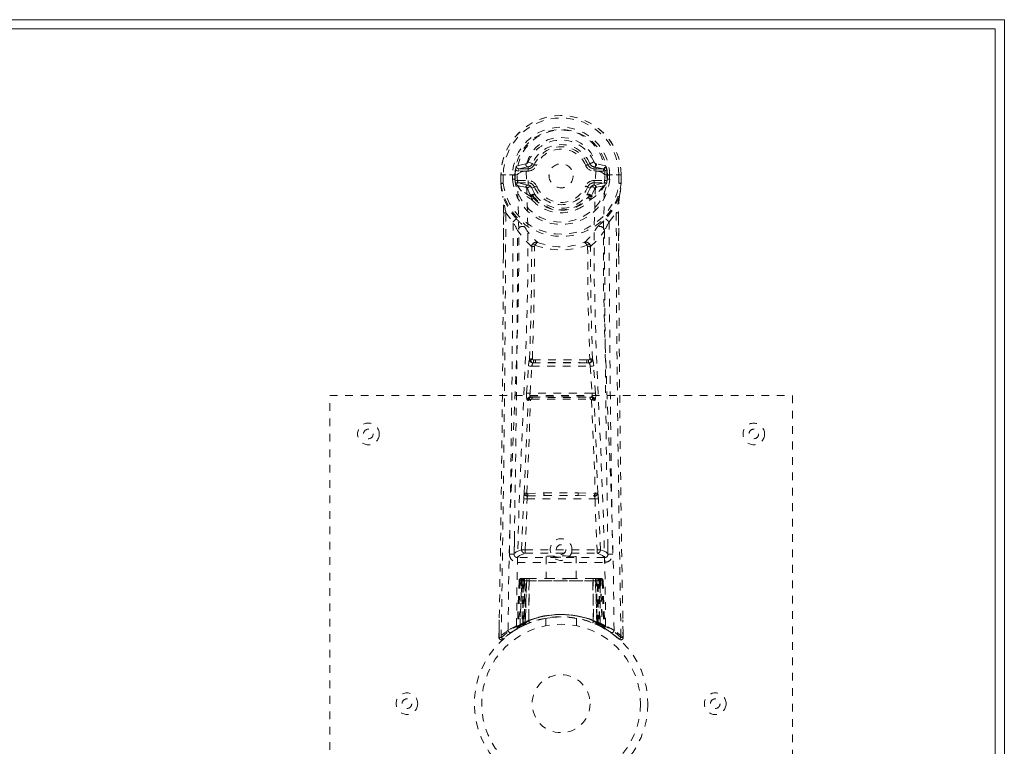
# Model space of a CAD drawing. Header units: inches. Extents: x 9 to 104.5, y 43.6 to 61.3.
# Tile 9 of 9: x 91.8 to 104.5, y 51.9 to 61.3. Entities that reach past the tile are written whole.
import ezdxf

# ---------------------------------------------------------------- set-up
doc = ezdxf.new("R2010")
doc.units = ezdxf.units.IN
doc.header["$MEASUREMENT"] = 0
doc.linetypes.add('SLD-Dashed', pattern=[0.075, 0.05, -0.025])
doc.linetypes.add('SLD-Solid', pattern=[0])

msp = doc.modelspace()

# ---------------------------------------------------------------- linework, layer by layer
at = {"color": 7, "linetype": 'SLD-Solid', "lineweight": 15}
for p, q in [((9.029, 61.306), (104.529, 61.306)), ((104.411, 61.188), (9.147, 61.188)), ((9.147, 61.188), (104.411, 61.188)), ((104.411, 43.674), (104.411, 61.188)), ((104.411, 61.188), (104.411, 43.674)), ((104.529, 61.306), (104.529, 43.556))]:
    msp.add_line(p, q, dxfattribs=at)
at = {"color": 7, "linetype": 'SLD-Dashed', "lineweight": 0}
for p, q in [((98.322, 59.436), (98.2, 59.408)), ((98.23, 59.372), (98.35, 59.396)), ((98.35, 59.396), (98.35, 59.372)), ((98.403, 59.43), (98.406, 59.437)), ((98.406, 59.437), (98.432, 59.427)), ((99.125, 59.427), (99.151, 59.437)), ((99.207, 59.396), (99.327, 59.372)), ((99.207, 59.396), (99.207, 59.372)), ((99.357, 59.408), (99.235, 59.436)), ((97.998, 59.293), (97.998, 59.184)), ((98.001, 59.293), (97.998, 59.293)), ((97.999, 59.293), (97.999, 59.184)), ((98.045, 59.292), (98.001, 59.293)), ((98.028, 59.292), (98.027, 59.184)), ((98.028, 59.292), (98.028, 59.292)), ((98.064, 59.292), (98.045, 59.292)), ((98.21, 59.292), (98.064, 59.292)), ((98.148, 59.236), (98.149, 59.289)), ((98.183, 59.289), (98.178, 59.289)), ((98.178, 59.289), (98.178, 59.237)), ((98.182, 59.222), (98.183, 59.289)), ((98.23, 59.372), (98.23, 59.342)), ((98.35, 59.372), (98.23, 59.372)), ((98.35, 59.342), (98.23, 59.342)), ((98.35, 59.342), (98.35, 59.372)), ((98.622, 59.281), (98.623, 59.296)), ((98.622, 59.275), (98.622, 59.281)), ((99.327, 59.372), (99.207, 59.372)), ((99.207, 59.342), (99.207, 59.372)), ((99.327, 59.342), (99.207, 59.342)), ((99.327, 59.342), (99.327, 59.372)), ((99.347, 59.292), (99.347, 59.292)), ((99.347, 59.292), (99.493, 59.292)), ((99.374, 59.289), (99.379, 59.289)), ((99.375, 59.222), (99.374, 59.289)), ((99.379, 59.237), (99.379, 59.289)), ((99.409, 59.289), (99.409, 59.236)), ((99.409, 59.289), (99.409, 59.289)), ((99.493, 59.292), (99.512, 59.292)), ((99.512, 59.292), (99.556, 59.293)), ((99.53, 59.292), (99.53, 59.293)), ((99.53, 59.184), (99.53, 59.292)), ((99.559, 59.293), (99.556, 59.293)), ((99.558, 59.184), (99.558, 59.293)), ((99.559, 59.293), (99.56, 59.184)), ((97.998, 59.184), (97.998, 59.18)), ((98.178, 59.237), (98.182, 59.222)), ((98.222, 59.151), (98.206, 59.164)), ((98.216, 59.22), (98.216, 59.19)), ((98.216, 59.22), (98.35, 59.22)), ((98.35, 59.16), (98.216, 59.19)), ((98.216, 59.19), (98.35, 59.19)), ((98.222, 59.151), (98.32, 59.131)), ((98.222, 59.151), (98.222, 59.151)), ((98.35, 59.22), (98.35, 59.19)), ((98.35, 59.19), (98.35, 59.16)), ((98.401, 59.122), (98.389, 59.141)), ((99.207, 59.22), (99.207, 59.19)), ((99.207, 59.22), (99.341, 59.22)), ((99.341, 59.19), (99.207, 59.16)), ((99.207, 59.16), (99.207, 59.19)), ((99.207, 59.19), (99.341, 59.19)), ((99.237, 59.131), (99.335, 59.151)), ((99.335, 59.151), (99.351, 59.164)), ((99.341, 59.19), (99.341, 59.22)), ((99.351, 59.164), (99.351, 59.164)), ((99.351, 59.164), (99.351, 59.164)), ((99.379, 59.237), (99.375, 59.222)), ((99.56, 59.18), (99.56, 59.184)), ((98.389, 59.009), (98.389, 59.015)), ((98.432, 59.135), (98.401, 59.122)), ((98.401, 59.122), (98.442, 59.032)), ((98.409, 59.022), (98.409, 59.016)), ((99.115, 59.033), (99.157, 59.122)), ((99.157, 59.122), (99.125, 59.135)), ((99.148, 59.016), (99.149, 59.022)), ((99.168, 59.009), (99.168, 59.015)), ((98.406, 58.966), (98.396, 58.982)), ((99.161, 58.982), (99.152, 58.966)), ((98.03, 58.249), (98.032, 58.803)), ((98.062, 58.801), (98.157, 58.683)), ((99.401, 58.683), (99.495, 58.801)), ((99.525, 58.803), (99.528, 58.236)), ((98.356, 56.813), (98.358, 56.841)), ((98.422, 56.892), (98.445, 56.892)), ((98.425, 56.855), (98.451, 56.855)), ((99.106, 56.855), (98.451, 56.855)), ((99.106, 56.855), (99.132, 56.855)), ((99.112, 56.892), (99.135, 56.892)), ((99.202, 56.813), (99.199, 56.841)), ((98.332, 56.461), (98.356, 56.813)), ((98.377, 56.458), (98.4, 56.81)), ((98.4, 56.81), (99.157, 56.81)), ((99.157, 56.81), (99.181, 56.458)), ((99.225, 56.461), (99.202, 56.813)), ((99.181, 56.458), (98.377, 56.458)), ((95.779, 48.431), (95.779, 56.431)), ((95.779, 56.431), (101.779, 56.431)), ((98.35, 56.366), (98.338, 56.371)), ((98.394, 56.408), (98.383, 56.413)), ((98.383, 56.413), (99.175, 56.413)), ((99.175, 56.413), (99.163, 56.408)), ((99.208, 56.366), (99.219, 56.371)), ((101.779, 56.431), (101.779, 48.431)), ((98.267, 54.429), (98.294, 55.092)), ((98.312, 54.427), (98.339, 55.09)), ((98.339, 55.09), (99.219, 55.09)), ((98.346, 55.156), (98.557, 55.166)), ((98.349, 55.127), (98.56, 55.132)), ((98.56, 55.132), (98.997, 55.132)), ((98.997, 55.132), (99.208, 55.127)), ((99, 55.166), (99.212, 55.156)), ((99.219, 55.09), (99.245, 54.427)), ((99.29, 54.429), (99.263, 55.092)), ((98.173, 54.565), (98.173, 54.379)), ((99.384, 54.379), (99.384, 54.565)), ((98.312, 54.383), (98.312, 54.427)), ((98.312, 54.427), (99.245, 54.427)), ((99.245, 54.383), (99.245, 54.427)), ((99.343, 54.326), (98.214, 54.326)), ((98.214, 54.326), (98.214, 54.265)), ((98.312, 54.383), (99.245, 54.383)), ((98.584, 54.341), (98.584, 54.056)), ((98.974, 54.056), (98.974, 54.341)), ((99.343, 54.265), (99.343, 54.326)), ((98.214, 54.265), (99.343, 54.265)), ((98.266, 54.056), (98.244, 53.441)), ((98.332, 54.056), (98.266, 54.056)), ((98.303, 54.056), (98.296, 54.056)), ((98.304, 54.056), (98.304, 53.485)), ((98.313, 53.476), (98.332, 54.056)), ((98.313, 53.49), (98.313, 54.056)), ((98.313, 54.056), (98.328, 54.056)), ((98.334, 54.056), (98.314, 53.476)), ((98.363, 54.056), (98.334, 54.056)), ((98.359, 53.506), (98.363, 54.056)), ((98.366, 54.056), (98.36, 53.506)), ((98.366, 54.056), (98.363, 54.056)), ((98.662, 54.056), (98.366, 54.056)), ((98.896, 54.056), (98.662, 54.056)), ((99.191, 54.056), (98.896, 54.056)), ((99.197, 53.506), (99.191, 54.056)), ((99.194, 54.056), (99.191, 54.056)), ((99.223, 54.056), (99.194, 54.056)), ((99.194, 54.056), (99.199, 53.506)), ((99.244, 53.476), (99.223, 54.056)), ((99.225, 54.056), (99.223, 54.056)), ((99.225, 54.056), (99.245, 53.476)), ((99.291, 54.056), (99.225, 54.056)), ((99.229, 54.056), (99.244, 54.056)), ((99.244, 54.056), (99.244, 53.49)), ((99.253, 53.485), (99.253, 54.056)), ((99.291, 54.056), (99.313, 53.441)), ((98.233, 54.027), (98.212, 53.422)), ((98.247, 54.027), (98.226, 53.43)), ((98.247, 54.027), (98.233, 54.027)), ((98.272, 54.027), (98.272, 53.47)), ((98.282, 54.027), (98.272, 54.027)), ((98.282, 54.027), (99.276, 54.027)), ((98.282, 53.475), (98.282, 54.027)), ((98.285, 53.477), (98.286, 54.027)), ((98.286, 54.027), (98.295, 54.027)), ((98.295, 54.027), (98.295, 53.481)), ((99.262, 54.027), (98.295, 54.027)), ((99.262, 53.481), (99.262, 54.027)), ((99.262, 54.027), (99.271, 54.027)), ((99.271, 54.027), (99.272, 53.477)), ((99.285, 54.027), (99.276, 54.027)), ((99.276, 54.027), (99.276, 53.475)), ((99.285, 53.47), (99.285, 54.027)), ((99.311, 54.027), (99.332, 53.43)), ((99.324, 54.027), (99.311, 54.027)), ((99.324, 54.027), (99.345, 53.422)), ((97.976, 53.52), (97.972, 53.29)), ((98.579, 53.539), (98.579, 53.442)), ((98.979, 53.442), (98.979, 53.539)), ((99.585, 53.29), (99.581, 53.52)), ((98.198, 53.397), (98.211, 53.405)), ((98.212, 53.422), (98.226, 53.43)), ((98.229, 53.415), (98.217, 53.409)), ((98.229, 53.415), (98.296, 53.45)), ((98.244, 53.441), (98.313, 53.476)), ((98.272, 53.47), (98.282, 53.475)), ((98.285, 53.445), (98.272, 53.47)), ((98.295, 53.481), (98.285, 53.477)), ((98.294, 53.449), (98.285, 53.445)), ((98.296, 53.45), (98.297, 53.45)), ((98.304, 53.485), (98.313, 53.49)), ((98.316, 53.459), (98.304, 53.485)), ((98.314, 53.476), (98.313, 53.476)), ((98.325, 53.463), (98.316, 53.459)), ((98.36, 53.506), (98.359, 53.506)), ((98.362, 53.479), (98.364, 53.479)), ((99.194, 53.479), (99.195, 53.479)), ((99.199, 53.506), (99.197, 53.506)), ((99.244, 53.49), (99.232, 53.463)), ((99.253, 53.485), (99.241, 53.459)), ((99.244, 53.49), (99.253, 53.485)), ((99.245, 53.476), (99.244, 53.476)), ((99.245, 53.476), (99.313, 53.441)), ((99.262, 53.481), (99.25, 53.455)), ((99.272, 53.477), (99.26, 53.451)), ((99.261, 53.45), (99.262, 53.45)), ((99.272, 53.477), (99.262, 53.481)), ((99.262, 53.45), (99.276, 53.442)), ((99.276, 53.475), (99.263, 53.449)), ((99.273, 53.445), (99.263, 53.449)), ((99.285, 53.47), (99.273, 53.445)), ((99.276, 53.475), (99.285, 53.47)), ((99.281, 53.44), (99.328, 53.415)), ((99.332, 53.43), (99.345, 53.422)), ((99.341, 53.41), (99.354, 53.402)), ((99.346, 53.405), (99.36, 53.397)), ((97.972, 53.29), (97.973, 53.347)), ((97.975, 53.347), (97.974, 53.29)), ((98.033, 53.277), (98.022, 53.267)), ((98.14, 53.36), (98.081, 53.317)), ((99.535, 53.267), (99.524, 53.277)), ((99.583, 53.29), (99.582, 53.36)), ((99.584, 53.36), (99.585, 53.29))]:
    msp.add_line(p, q, dxfattribs=at)
at = {"color": 7, "linetype": 'SLD-Dashed', "lineweight": 0, "flags": 128}
for points in [[(99.231, 59.345), (99.226, 59.427), (99.204, 59.507), (99.163, 59.583), (99.107, 59.649), (99.037, 59.704), (98.957, 59.745), (98.87, 59.77), (98.779, 59.778), (98.688, 59.77), (98.601, 59.745), (98.52, 59.704), (98.45, 59.649), (98.394, 59.583), (98.354, 59.507), (98.331, 59.427), (98.327, 59.345)], [(98.406, 59.437), (98.404, 59.438), (98.398, 59.441), (98.39, 59.444), (98.381, 59.448), (98.371, 59.452), (98.362, 59.456), (98.355, 59.459), (98.351, 59.46)], [(98.46, 59.415), (98.454, 59.417), (98.449, 59.419), (98.445, 59.421), (98.44, 59.423), (98.437, 59.424), (98.434, 59.426), (98.433, 59.426), (98.432, 59.427)], [(99.098, 59.415), (99.103, 59.417), (99.108, 59.419), (99.113, 59.421), (99.117, 59.423), (99.12, 59.424), (99.123, 59.426), (99.125, 59.426), (99.125, 59.427)], [(97.998, 59.293), (97.998, 59.293), (97.999, 59.293), (98.002, 59.293), (98.005, 59.293), (98.01, 59.293), (98.015, 59.293), (98.021, 59.292), (98.028, 59.292)], [(98.091, 53.384), (98.1, 54.139), (98.119, 54.892), (98.147, 55.642), (98.179, 56.387), (98.209, 57.126), (98.228, 57.857), (98.23, 58.58), (98.21, 59.292)], [(98.23, 59.342), (98.207, 59.346), (98.188, 59.359)], [(98.2, 53.439), (98.21, 54.193), (98.232, 54.946), (98.262, 55.695), (98.296, 56.44), (98.327, 57.178), (98.347, 57.909), (98.348, 58.632), (98.327, 59.344)], [(98.255, 59.326), (98.227, 59.31), (98.211, 59.292)], [(98.327, 59.345), (98.288, 59.337), (98.255, 59.326)], [(98.327, 59.344), (98.327, 59.344), (98.327, 59.345)], [(99.23, 59.344), (99.209, 58.632), (99.21, 57.909), (99.23, 57.178), (99.261, 56.44), (99.295, 55.695), (99.325, 54.946), (99.347, 54.193), (99.357, 53.439)], [(99.231, 59.345), (99.23, 59.344), (99.23, 59.344)], [(99.302, 59.326), (99.269, 59.337), (99.231, 59.345)], [(99.347, 59.292), (99.33, 59.31), (99.302, 59.326)], [(99.369, 59.359), (99.35, 59.346), (99.327, 59.342)], [(99.466, 53.384), (99.458, 54.139), (99.438, 54.892), (99.41, 55.642), (99.378, 56.387), (99.348, 57.126), (99.329, 57.857), (99.328, 58.58), (99.347, 59.292)], [(99.379, 59.289), (99.382, 59.289), (99.389, 59.289), (99.398, 59.289), (99.409, 59.289)], [(99.53, 59.292), (99.536, 59.293), (99.542, 59.293), (99.547, 59.293), (99.552, 59.293), (99.556, 59.293), (99.558, 59.293), (99.559, 59.293), (99.559, 59.293)], [(98.027, 59.184), (98.021, 59.184), (98.015, 59.184), (98.01, 59.184), (98.005, 59.184), (98.001, 59.184), (97.999, 59.184), (97.997, 59.184), (97.998, 59.184)], [(97.998, 59.184), (98.008, 59.09), (98.021, 59.017)], [(98.027, 59.184), (98.022, 59.183), (98.017, 59.182), (98.012, 59.182), (98.007, 59.181), (98.004, 59.181), (98.001, 59.18), (97.999, 59.18), (97.998, 59.18)], [(97.998, 59.18), (98.009, 59.082), (98.023, 59.006)], [(98.184, 59.211), (98.199, 59.218), (98.216, 59.22)], [(98.191, 59.177), (98.197, 59.173), (98.206, 59.164)], [(98.389, 59.009), (98.299, 59.069), (98.222, 59.151)], [(98.46, 59.147), (98.454, 59.145), (98.449, 59.143), (98.445, 59.141), (98.44, 59.139), (98.437, 59.138), (98.434, 59.136), (98.433, 59.136), (98.432, 59.135)], [(99.098, 59.147), (99.103, 59.145), (99.108, 59.143), (99.113, 59.141), (99.117, 59.139), (99.12, 59.138), (99.123, 59.136), (99.125, 59.136), (99.125, 59.135)], [(99.335, 59.151), (99.259, 59.069), (99.168, 59.009)], [(99.341, 59.22), (99.358, 59.218), (99.374, 59.211)], [(99.351, 59.164), (99.357, 59.17), (99.366, 59.177)], [(99.56, 59.184), (99.56, 59.184), (99.559, 59.184), (99.556, 59.184), (99.552, 59.184), (99.548, 59.184), (99.542, 59.184), (99.536, 59.184), (99.53, 59.184)], [(99.56, 59.18), (99.559, 59.18), (99.557, 59.18), (99.554, 59.181), (99.55, 59.181), (99.546, 59.182), (99.541, 59.182), (99.535, 59.183), (99.53, 59.184)], [(99.534, 59.006), (99.548, 59.082), (99.56, 59.18)], [(98.021, 59.017), (98.021, 59.011), (98.023, 59.006)], [(98.343, 59.112), (98.332, 59.126), (98.32, 59.131)], [(98.389, 59.015), (98.365, 59.058), (98.343, 59.112)], [(98.403, 59.038), (98.413, 59.042), (98.423, 59.042)], [(98.42, 58.99), (98.412, 59.002), (98.409, 59.016)], [(98.442, 59.032), (98.437, 59.035), (98.429, 59.035), (98.42, 59.032), (98.411, 59.026)], [(99.147, 59.026), (99.137, 59.032), (99.128, 59.035), (99.12, 59.035), (99.115, 59.032)], [(99.134, 59.042), (99.144, 59.042), (99.154, 59.038)], [(99.148, 59.016), (99.145, 59.002), (99.138, 58.99)], [(99.168, 59.015), (99.192, 59.058), (99.214, 59.112)], [(99.214, 59.112), (99.225, 59.126), (99.237, 59.131)], [(99.534, 59.006), (99.536, 59.011), (99.536, 59.017)], [(98.199, 58.72), (98.099, 58.848), (98.023, 59.006)], [(98.396, 58.982), (98.394, 58.986), (98.389, 59.009)], [(99.168, 59.009), (99.164, 58.986), (99.161, 58.982)], [(99.534, 59.006), (99.458, 58.848), (99.358, 58.72)], [(98.032, 58.803), (98.032, 58.803), (98.033, 58.802), (98.035, 58.802), (98.039, 58.802), (98.044, 58.801), (98.05, 58.801), (98.056, 58.801), (98.062, 58.801)], [(98.034, 58.802), (98.033, 58.429), (98.033, 58.248)], [(99.525, 58.803), (99.525, 58.803), (99.524, 58.802), (99.522, 58.802), (99.518, 58.802), (99.513, 58.801), (99.507, 58.801), (99.501, 58.801), (99.495, 58.801)], [(99.495, 58.801), (99.497, 58.03), (99.501, 57.262), (99.509, 56.496), (99.518, 55.731), (99.521, 55.537), (99.524, 55.339), (99.526, 55.17), (99.529, 54.983), (99.53, 54.905), (99.531, 54.824), (99.533, 54.741), (99.534, 54.666), (99.534, 54.646), (99.535, 54.612), (99.535, 54.565), (99.536, 54.503), (99.538, 54.416), (99.539, 54.31), (99.541, 54.187), (99.543, 54.045), (99.545, 53.921), (99.547, 53.822), (99.548, 53.728), (99.552, 53.492), (99.555, 53.289)], [(99.525, 58.235), (99.524, 58.46), (99.524, 58.802)], [(98.396, 58.363), (98.297, 58.459), (98.216, 58.565)], [(98.296, 58.628), (98.305, 58.619), (98.31, 58.613)], [(99.161, 58.363), (99.26, 58.459), (99.341, 58.565)], [(99.262, 58.628), (99.253, 58.619), (99.248, 58.613)], [(98.444, 58.378), (98.438, 58.385), (98.431, 58.391), (98.423, 58.393), (98.416, 58.392), (98.408, 58.388), (98.402, 58.382), (98.398, 58.373), (98.396, 58.363)], [(99.161, 58.363), (99.159, 58.373), (99.155, 58.382), (99.149, 58.388), (99.142, 58.392), (99.134, 58.393), (99.126, 58.391), (99.119, 58.385), (99.113, 58.378)], [(98.371, 56.899), (98.392, 57.631), (98.398, 58.355)], [(98.406, 56.905), (98.428, 57.64), (98.434, 58.366)], [(99.123, 58.366), (99.129, 57.64), (99.151, 56.905)], [(99.186, 56.899), (99.165, 57.631), (99.159, 58.355)], [(98.356, 56.813), (98.36, 56.813), (98.371, 56.812), (98.385, 56.811), (98.4, 56.81)], [(99.157, 56.81), (99.172, 56.811), (99.187, 56.812), (99.197, 56.813), (99.202, 56.813)], [(98.332, 56.461), (98.337, 56.46), (98.347, 56.46), (98.362, 56.459), (98.377, 56.458)], [(99.181, 56.458), (99.189, 56.458), (99.196, 56.459), (99.204, 56.459), (99.21, 56.46), (99.216, 56.46), (99.22, 56.46), (99.223, 56.46), (99.225, 56.461)], [(98.301, 55.16), (98.325, 55.765), (98.35, 56.366)], [(98.335, 55.163), (98.359, 55.769), (98.384, 56.372)], [(98.384, 56.372), (98.377, 56.376), (98.372, 56.382), (98.369, 56.388), (98.369, 56.394), (98.372, 56.4), (98.378, 56.404), (98.385, 56.407), (98.394, 56.408)], [(99.163, 56.408), (99.172, 56.407), (99.179, 56.404), (99.185, 56.4), (99.188, 56.394), (99.188, 56.388), (99.185, 56.382), (99.18, 56.376), (99.173, 56.372)], [(99.173, 56.372), (99.199, 55.769), (99.223, 55.163)], [(99.256, 55.16), (99.233, 55.765), (99.208, 56.366)], [(98.294, 55.092), (98.299, 55.091), (98.309, 55.091), (98.323, 55.09), (98.339, 55.09)], [(98.557, 55.166), (98.779, 55.166), (99, 55.166)], [(98.56, 55.132), (98.779, 55.132), (98.997, 55.132)], [(99.219, 55.09), (99.234, 55.09), (99.248, 55.091), (99.259, 55.091), (99.263, 55.092)], [(98.267, 54.429), (98.196, 54.4), (98.169, 54.371)], [(98.267, 54.429), (98.272, 54.429), (98.282, 54.428), (98.296, 54.428), (98.312, 54.427)], [(99.245, 54.427), (99.261, 54.428), (99.275, 54.428), (99.285, 54.429), (99.29, 54.429)], [(99.388, 54.371), (99.361, 54.4), (99.29, 54.429)], [(98.214, 54.326), (98.241, 54.354), (98.312, 54.383)], [(99.245, 54.383), (99.316, 54.354), (99.343, 54.326)], [(98.896, 54.056), (98.779, 54.047), (98.662, 54.056)], [(98.233, 54.027), (98.236, 54.027), (98.244, 54.027), (98.257, 54.027), (98.272, 54.027)], [(98.286, 54.027), (98.271, 54.027), (98.259, 54.027), (98.25, 54.027), (98.247, 54.027)], [(99.311, 54.027), (99.307, 54.027), (99.299, 54.027), (99.286, 54.027), (99.271, 54.027)], [(99.285, 54.027), (99.3, 54.027), (99.313, 54.027), (99.321, 54.027), (99.324, 54.027)], [(98.581, 53.539), (98.58, 53.538), (98.598, 53.541), (98.636, 53.547), (98.69, 53.553), (98.755, 53.556), (98.779, 53.556)], [(98.2, 53.398), (98.199, 53.398), (98.198, 53.397)], [(98.211, 53.405), (98.213, 53.407), (98.219, 53.41)], [(98.282, 53.475), (98.286, 53.465), (98.291, 53.457), (98.293, 53.451), (98.294, 53.449)], [(98.298, 53.451), (98.297, 53.453), (98.294, 53.458), (98.29, 53.467), (98.285, 53.477)], [(98.307, 53.455), (98.306, 53.457), (98.304, 53.463), (98.3, 53.471), (98.295, 53.481)], [(98.313, 53.49), (98.318, 53.48), (98.322, 53.471), (98.324, 53.465), (98.325, 53.463)], [(98.393, 53.489), (98.373, 53.483), (98.36, 53.478)], [(99.273, 53.446), (99.296, 53.433), (99.319, 53.42)], [(99.296, 53.433), (99.304, 53.429), (99.309, 53.43), (99.31, 53.436), (99.312, 53.442)], [(97.975, 53.29), (97.977, 53.282), (97.981, 53.275), (97.986, 53.268), (97.992, 53.263), (97.999, 53.26), (98.007, 53.26), (98.014, 53.262), (98.02, 53.266)]]:
    msp.add_lwpolyline(points, dxfattribs=at)
at = {"color": 7, "linetype": 'SLD-Dashed', "lineweight": 0}
for centre, radius in [((98.779, 59.281), 0.156), ((96.279, 55.931), 0.141), ((96.279, 55.931), 0.0625), ((101.279, 55.931), 0.14), ((101.279, 55.931), 0.0625), ((98.779, 54.431), 0.141), ((98.779, 54.431), 0.0625), ((98.779, 52.431), 1.125), ((98.779, 52.431), 1.03), ((98.779, 52.431), 0.376), ((96.779, 52.431), 0.14), ((100.779, 52.431), 0.141), ((96.779, 52.431), 0.0625), ((100.779, 52.431), 0.0625)]:
    msp.add_circle(centre, radius, dxfattribs=at)
for centre, radius, start, end in [((98.779, 59.281), 0.781, 0.8627, 179.1373), ((98.779, 59.281), 0.781, 0.8691, 180), ((98.779, 59.281), 0.751, 0.89, 179.1371), ((98.779, 59.281), 0.63, 0.7178, 179.2822), ((98.779, 59.281), 0.6, 0.7178, 179.2822), ((98.779, 59.307), 0.568, 358.4775, 181.5214), ((98.779, 59.281), 0.463, 22.774, 157.226), ((98.779, 59.281), 0.404, 22.774, 157.226), ((98.779, 59.281), 0.376, 22.774, 157.226), ((98.779, 59.281), 0.346, 22.7736, 157.2264), ((98.42, 59.328), 0.234, 159.9791, 172.4267), ((98.229, 59.402), 0.0298, 167.7259, 271.388), ((98.351, 59.426), 0.0301, 161.8388, 268.7973), ((98.313, 59.476), 0.0413, 282.1434, 337.4884), ((98.344, 59.464), 0.0676, 275.0401, 330.0566), ((98.35, 59.461), 0.089, 270, 337.226), ((98.35, 59.461), 0.119, 270.0002, 337.2254), ((99.207, 59.461), 0.119, 202.777, 269.9975), ((99.207, 59.461), 0.089, 202.774, 270), ((97.524, 63.391), 4.275, 292.3759, 293.1728), ((99.213, 59.464), 0.0675, 202.9119, 264.9873), ((99.244, 59.476), 0.0412, 202.4926, 257.8666), ((99.207, 59.426), 0.0301, 271.1934, 18.1705), ((99.328, 59.402), 0.0298, 268.6123, 12.2826), ((99.138, 59.328), 0.234, 7.5692, 20.0352), ((98.179, 60.565), 1.277, 268.615, 269.9504), ((98.779, 59.281), 0.596, 172.4937, 179.2563), ((98.779, 59.281), 0.596, 0.7437, 7.5062), ((98.779, 59.281), 0.787, 187.3679, 352.6321), ((98.779, 59.281), 0.758, 187.3678, 352.6322), ((98.179, 58.635), 0.601, 90.0171, 92.8682), ((98.779, 59.281), 0.632, 184.1188, 355.8812), ((98.779, 59.281), 0.602, 184.2517, 355.7483), ((98.779, 59.281), 0.599, 185.6401, 186.7432), ((98.27, 59.212), 0.0865, 180.8428, 203.6259), ((98.216, 59.16), 0.0305, 89.4529, 144.3678), ((98.67, 59.431), 0.535, 209.85, 240.3543), ((98.35, 59.13), 0.0299, 90.8804, 178.3735), ((98.35, 59.101), 0.119, 22.7743, 89.9997), ((98.35, 59.101), 0.089, 22.774, 90), ((98.349, 59.11), 0.0502, 37.9768, 89.2774), ((98.779, 59.281), 0.346, 202.7736, 337.2264), ((99.207, 59.101), 0.119, 90.0027, 157.2233), ((99.207, 59.101), 0.089, 90, 157.226), ((98.889, 59.429), 0.532, 299.5725, 330.2103), ((99.213, 59.1), 0.06, 95.0567, 158.6856), ((99.207, 59.13), 0.0299, 1.6315, 89.1237), ((99.342, 59.16), 0.0305, 35.6391, 90.5401), ((99.251, 59.22), 0.123, 339.7631, 355.7682), ((98.779, 59.281), 0.599, 353.2568, 354.3599), ((99.379, 58.635), 0.601, 87.1318, 89.9829), ((98.294, 59.278), 1.269, 348.1248, 355.7613), ((96.615, 58.838), 1.418, 358.6015, 7.2398), ((98.374, 59.107), 0.0308, 30.2826, 170.745), ((98.419, 59.012), 0.03, 122.9802, 175.3961), ((98.408, 58.993), 0.0285, 88.8481, 131.3301), ((98.408, 58.987), 0.0285, 88.8329, 131.2901), ((97.82, 58.632), 0.711, 33.72, 34.8329), ((98.413, 59.022), 0.00484, 125.7094, 184.3117), ((98.779, 59.293), 0.455, 215.9728, 324.0272), ((98.423, 59.02), 0.0228, 34.1488, 90.4645), ((98.779, 59.281), 0.376, 202.774, 337.226), ((98.779, 59.272), 0.413, 215.4711, 324.5333), ((98.779, 59.281), 0.157, 264.8878, 285.7451), ((99.134, 59.02), 0.0228, 89.5586, 145.8592), ((99.646, 58.694), 0.599, 145.0626, 146.3817), ((99.144, 59.022), 0.00484, 355.6922, 54.2806), ((99.149, 58.987), 0.0285, 48.7091, 91.1768), ((99.149, 58.993), 0.0285, 48.6686, 91.1473), ((99.138, 59.012), 0.0298, 4.4852, 57.2628), ((99.183, 59.107), 0.0308, 9.2225, 149.759), ((100.96, 58.837), 1.435, 172.8135, 181.3452), ((92.42, 57.836), 5.724, 9.7012, 11.7925), ((98.435, 58.965), 0.029, 120.9428, 178.6374), ((98.726, 59.231), 0.416, 219.698, 248.2169), ((98.779, 59.323), 0.49, 222.8678, 317.1323), ((98.831, 59.232), 0.417, 291.8211, 320.2648), ((99.123, 58.965), 0.029, 1.3325, 59.0861), ((105.129, 57.838), 5.716, 168.2046, 170.299), ((-316.176, 60.53), 414.241, 358.99847, 359.76085), ((98.779, 59.305), 0.504, 245.7102, 294.2903), ((-204.28, 59.858), 302.439, 358.96044, 359.77733), ((98.409, 58.436), 0.353, 126.3643, 135.6172), ((95.707, 57.379), 2.775, 25.3073, 28.033), ((99.771, 60.267), 2.205, 224.5503, 228.0036), ((97.788, 60.265), 2.202, 311.9941, 315.4516), ((101.875, 57.366), 2.803, 151.9806, 154.6791), ((99.149, 58.437), 0.352, 44.3703, 53.642), ((388.442, 59.711), 289.043, 180.2038, 181.05856), ((-192.333, 59.708), 290.551, 358.9476, 359.77464), ((98.276, 58.563), 0.0607, 56.7571, 177.6488), ((99.05, 59.066), 0.868, 211.4435, 228.4861), ((98.508, 59.066), 0.867, 311.5108, 328.5611), ((99.281, 58.563), 0.0607, 2.3548, 123.2451), ((389.971, 59.709), 290.632, 180.22548, 181.05229), ((98.457, 58.358), 0.0607, 72.6718, 175.3813), ((98.448, 58.364), 0.014, 105.6343, 172.1879), ((98.503, 58.362), 0.0613, 117.5815, 165.126), ((98.779, 59.291), 0.972, 249.8638, 290.1345), ((98.779, 59.209), 0.849, 249.047, 290.9531), ((99.101, 58.358), 0.0607, 4.6222, 107.3279), ((99.054, 58.362), 0.0612, 14.8574, 62.435), ((99.109, 58.364), 0.014, 7.797, 74.3574), ((-237.77, 59.665), 335.803, 358.92195, 359.75828), ((98.386, 58.356), 0.0127, 355.8997, 33.4385), ((98.431, 58.312), 0.0541, 86.7629, 126.9488), ((99.126, 58.312), 0.0541, 53.0483, 93.2365), ((99.172, 58.356), 0.0126, 146.473, 184.125), ((434.292, 59.656), 334.768, 180.24308, 181.07763), ((98.562, 56.827), 0.204, 159.3386, 175.9352), ((98.4, 56.844), 0.0615, 84.0414, 117.8688), ((98.417, 56.899), 0.0464, 180.7614, 267.522), ((98.415, 56.88), 0.0271, 110.5864, 269.3148), ((98.481, 56.806), 0.0807, 144.214, 176.6964), ((98.424, 56.91), 0.0186, 194.5393, 265.337), ((98.424, 56.837), 0.0176, 85.6978, 118.7538), ((98.501, 56.879), 0.0795, 170.581, 197.1993), ((98.779, 24.542), 32.351, 89.4099, 90.5901), ((98.507, 56.882), 0.0624, 171.2836, 205.7811), ((98.779, 23.486), 33.371, 89.4374, 90.5626), ((99.05, 56.882), 0.0624, 334.2046, 8.7306), ((99.056, 56.879), 0.0795, 342.7955, 9.4296), ((99.133, 56.837), 0.0184, 62.0229, 93.5483), ((99.133, 56.91), 0.0186, 274.5989, 345.3542), ((99.142, 56.88), 0.0271, 270.684, 69.4049), ((99.14, 56.899), 0.0464, 272.4734, 359.2432), ((99.075, 56.805), 0.0824, 3.6516, 35.4498), ((99.158, 56.844), 0.0615, 62.1256, 95.9614), ((98.996, 56.827), 0.204, 4.0586, 20.6695), ((98.52, 56.428), 0.191, 170.051, 197.3113), ((98.426, 56.441), 0.0518, 161.3822, 213.2226), ((99.131, 56.441), 0.052, 326.8541, 18.5293), ((99.037, 56.428), 0.191, 342.6828, 9.9489), ((98.383, 56.368), 0.0451, 90.6669, 176.0535), ((98.395, 56.363), 0.0451, 90.6966, 175.9012), ((98.377, 56.306), 0.0667, 83.87, 114.4076), ((98.401, 56.365), 0.0183, 95.7913, 158.122), ((98.404, 56.471), 0.0635, 260.9754, 271.4913), ((98.435, 56.387), 0.0353, 144.7884, 186.2158), ((98.779, 92.098), 35.717, 269.3919, 270.6084), ((98.779, 89.111), 32.706, 269.3468, 270.6534), ((99.153, 56.47), 0.0627, 268.5403, 279.0676), ((99.123, 56.387), 0.0353, 353.7937, 35.2014), ((99.156, 56.366), 0.0174, 20.1078, 85.457), ((99.163, 56.363), 0.0451, 4.0926, 89.3035), ((99.18, 56.306), 0.0668, 65.618, 96.1184), ((99.174, 56.368), 0.0451, 3.943, 89.3366), ((98.809, 55.072), 0.515, 170.2108, 177.8123), ((98.327, 55.068), 0.0956, 85.2774, 105.6234), ((98.345, 55.169), 0.0452, 191.4472, 269.868), ((98.347, 55.145), 0.0216, 123.99, 265.9327), ((98.345, 55.167), 0.0114, 202.2268, 271.2495), ((98.472, 55.081), 0.134, 161.4633, 176.2741), ((98.35, 55.122), 0.00459, 96.8302, 164.7323), ((98.456, 55.155), 0.111, 179.5479, 194.7035), ((98.638, 55.157), 0.0821, 173.9797, 197.7697), ((98.919, 55.157), 0.0822, 342.2494, 6.0014), ((99.101, 55.155), 0.111, 345.3732, 0.5231), ((99.208, 55.122), 0.00464, 15.478, 82.7696), ((99.21, 55.145), 0.0216, 274.0663, 55.9983), ((99.212, 55.167), 0.0114, 268.4906, 337.4593), ((99.212, 55.169), 0.0452, 270.1256, 348.5591), ((99.085, 55.081), 0.134, 3.7374, 18.5405), ((99.23, 55.068), 0.0956, 74.3745, 94.7231), ((98.748, 55.072), 0.515, 2.1891, 9.7941), ((98.312, 54.428), 0.0451, 178.271, 269.5553), ((99.245, 54.428), 0.0451, 270.4404, 1.6992), ((98.138, 55.226), 0.856, 268.0938, 272.1118), ((98.214, 54.37), 0.105, 179.1179, 270.0133), ((98.214, 54.371), 0.045, 179.057, 269.9959), ((99.343, 54.371), 0.045, 270.0002, 0.9472), ((99.343, 54.37), 0.105, 269.9864, 0.8798), ((99.42, 55.227), 0.856, 267.8896, 271.9053), ((98.263, 54.026), 0.03, 90.0114, 177.9998), ((98.295, 53.982), 0.0753, 106.9054, 143.6868), ((72.544, 54.712), 25.732, 357.1595, 358.5386), ((98.276, 54.026), 0.03, 90.0257, 178.0394), ((98.291, 53.87), 0.185, 91.3783, 99.0524), ((98.845, 54.033), 0.572, 177.9219, 180.6229), ((98.703, 54.034), 0.421, 177.0085, 180.9485), ((98.869, 54.033), 0.583, 177.9666, 180.6186), ((98.724, 54.034), 0.429, 177.0813, 180.9499), ((98.833, 54.034), 0.429, 359.0501, 2.9187), ((98.678, 54.033), 0.593, 359.4041, 2.0107), ((99.267, 53.877), 0.177, 80.4277, 88.514), ((98.86, 54.034), 0.416, 359.018, 3.0065), ((99.281, 54.026), 0.03, 1.9695, 89.9744), ((99.263, 53.982), 0.0752, 36.2975, 73.1103), ((98.711, 54.033), 0.574, 359.3897, 2.0854), ((125.009, 54.712), 25.728, 181.4617, 182.8411), ((99.294, 54.026), 0.03, 1.9859, 90.0029), ((98.779, 52.431), 1.158, 47.8873, 132.1136), ((98.779, 52.4), 1.19, 60.9032, 119.0966), ((98.779, 52.431), 1.128, 60.5082, 119.4917), ((98.779, 52.432), 1.155, 64.5269, 115.4731), ((98.779, 52.432), 1.155, 65.259, 114.741), ((98.779, 52.432), 1.155, 66.2583, 113.7417), ((98.779, 52.468), 1.12, 68.0447, 111.9528), ((98.763, 52.198), 1.363, 114.3809, 119.5298), ((98.779, 52.431), 1.128, 119.4939, 124.6371), ((98.182, 53.423), 0.03, 301.0134, 358.0259), ((98.186, 53.421), 0.0264, 299.4089, 3.79), ((98.241, 53.452), 0.0429, 196.9949, 245.7986), ((98.196, 53.431), 0.03, 300.261, 358.0762), ((98.755, 52.813), 0.815, 126.2939, 131.7134), ((98.749, 52.826), 0.799, 125.4109, 130.8601), ((98.778, 52.432), 1.126, 114.2342, 119.1761), ((98.214, 53.442), 0.0299, 299.2097, 358.1876), ((98.216, 53.44), 0.0273, 297.6367, 2.2867), ((98.743, 52.84), 0.781, 124.1894, 129.6622), ((98.283, 53.477), 0.0297, 295.4779, 358.5117), ((98.284, 53.477), 0.0297, 295.4142, 358.5125), ((98.73, 52.887), 0.722, 120.9265, 125.1966), ((98.329, 53.488), 0.0347, 344.941, 30.969), ((98.331, 53.489), 0.0344, 344.7025, 31.0424), ((99.227, 53.488), 0.0347, 149.104, 195.1116), ((99.228, 53.488), 0.0346, 149.0027, 195.0873), ((98.826, 52.884), 0.724, 54.8121, 59.0659), ((98.842, 52.572), 0.973, 64.5387, 67.4784), ((98.777, 52.427), 1.132, 60.8367, 65.753), ((99.273, 53.477), 0.0297, 181.4754, 244.5834), ((99.274, 53.477), 0.0297, 181.485, 244.5254), ((98.801, 52.821), 0.804, 50.4172, 55.7355), ((98.781, 52.436), 1.122, 59.7489, 64.7656), ((98.81, 52.487), 1.064, 54.3722, 64.9428), ((98.807, 52.823), 0.802, 49.1506, 54.5784), ((98.808, 52.82), 0.807, 48.2568, 53.7314), ((99.343, 53.442), 0.0299, 181.8124, 240.7903), ((99.361, 53.431), 0.0299, 181.8946, 239.7523), ((99.316, 53.452), 0.0428, 294.1515, 343.0531), ((98.779, 52.432), 1.127, 55.3614, 60.511), ((99.362, 53.419), 0.02, 162.7298, 229.6231), ((99.375, 53.423), 0.03, 181.9954, 238.9652), ((98.924, 52.675), 0.843, 58.9204, 59.7836), ((98.796, 52.199), 1.361, 60.4682, 65.6253), ((98.786, 52.379), 1.221, 124.6882, 131.7848), ((98.002, 53.29), 0.03, 179.1354, 312.1244), ((98.02, 54.972), 1.683, 268.3706, 269.3918), ((99.935, 55.027), 2.599, 221.969, 222.6282), ((98.776, 52.434), 1.124, 124.6266, 132.0801), ((98.121, 53.384), 0.03, 180.0512, 304.0568), ((99.436, 53.384), 0.03, 235.9509, 359.9416), ((98.782, 52.435), 1.122, 47.9141, 55.3773), ((98.771, 52.379), 1.221, 48.2154, 55.3114), ((99.555, 53.29), 0.03, 227.8792, 0.8611), ((97.436, 55.197), 2.852, 317.4077, 318.0085), ((99.547, 54.465), 1.176, 270.3875, 271.8497)]:
    msp.add_arc(centre, radius, start, end, dxfattribs=at)
msp.add_ellipse((98.779, 54.341), major_axis=(0.195, 0), ratio=0.034921, dxfattribs=at)

doc.saveas('drawing.dxf')
